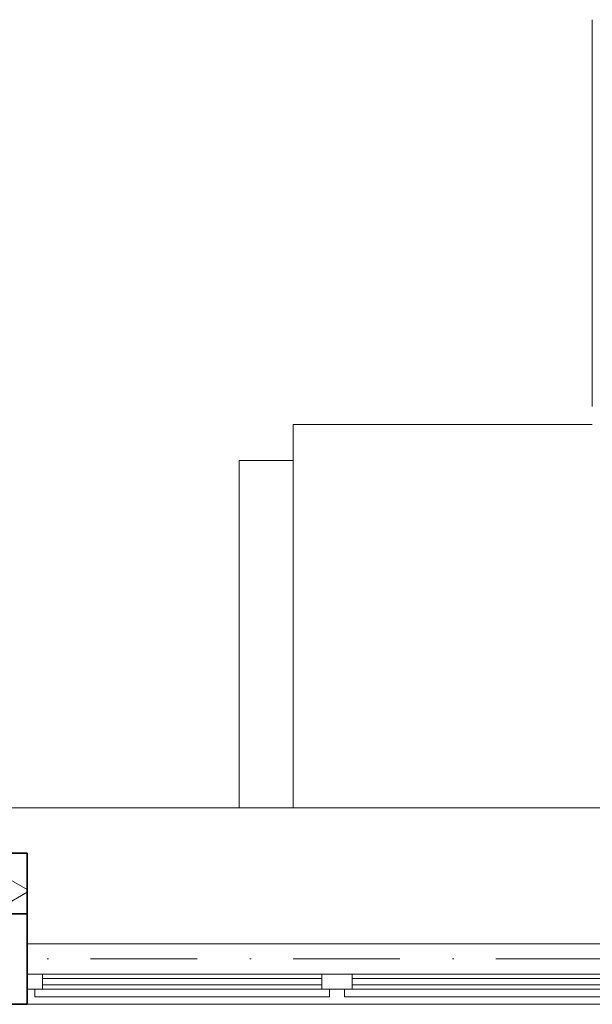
# Model space of a CAD drawing. Header units: millimetres. Extents: x -8078 to 241103, y -4319 to 602442.
# Tile 19 of 148: x 34715 to 36610, y 259712 to 262971. Entities that reach past the tile are written whole.
import ezdxf

# ---------------------------------------------------------------- set-up
doc = ezdxf.new("R2010")
doc.units = ezdxf.units.MM
doc.header["$MEASUREMENT"] = 0
doc.set_wipeout_variables(frame=1)
doc.linetypes.add('Kropki i Kreski', pattern=[6.702778, 3.527778, -1.763889, 0, -1.411111])
doc.linetypes.add('Wipeout_Contour', pattern=[1000, 0, -1000])
for name, color, linetype in [('#podkład', 252, 'Continuous'), ('- A - ocieplenie', 7, 'Continuous'), ('Konstrukcja - Siatka mod', 7, 'Continuous'), ('Konstrukcja - Ściany zewnętrzne', 7, 'Continuous')]:
    doc.layers.add(name, color=color, linetype=linetype)

# ---------------------------------------------------------------- blocks, each defined once
blk = doc.blocks.new('qqe433333')
at = {"color": 252, "linetype": 'Continuous', "lineweight": 13, "ltscale": 100}
blk.add_line((-2782.6, 684429.1), (-2782.6, 683149.1), dxfattribs=at)
at = {"layer": 'Konstrukcja - Siatka mod', "color": 252, "linetype": 'Kropki i Kreski', "lineweight": 13, "ltscale": 100}
blk.add_line((-21202.6, 681319.5), (2797.4, 681319.5), dxfattribs=at)
at = {"layer": 'Konstrukcja - Ściany zewnętrzne', "color": 252, "linetype": 'Continuous', "lineweight": 35, "ltscale": 100}
blk.add_line((-4702.6, 681169.5), (-4652.6, 681169.5), dxfattribs=at)
at = {"layer": 'Konstrukcja - Ściany zewnętrzne', "color": 252, "linetype": 'Continuous', "lineweight": 20, "ltscale": 100}
blk.add_line((-1702.6, 681169.5), (-4652.6, 681169.5), dxfattribs=at)
at = {"color": 252, "linetype": 'Wipeout_Contour', "lineweight": 0, "ltscale": 1881781.322112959}
blk.add_wipeout([(-1702.6, 681669.5), (-1702.6, 681819.5), (-4788.2, 681819.5), (-4792.6, 681669.5)], dxfattribs=at).dxf.layer = '- A - ocieplenie'
at = {"color": 252, "linetype": 'Wipeout_Contour', "lineweight": 0, "ltscale": 1884734.611079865}
blk.add_wipeout([(-3677.6, 681219.5), (-3677.6, 681269.5), (-4602.6, 681269.5), (-4602.6, 681219.5)], dxfattribs=at).dxf.layer = 'Konstrukcja - Ściany zewnętrzne'
at = {"color": 252, "linetype": 'Wipeout_Contour', "lineweight": 0, "ltscale": 1879025.262328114}
blk.add_wipeout([(-1752.6, 681219.5), (-1752.6, 681269.5), (-3577.6, 681269.5), (-3577.6, 681219.5)], dxfattribs=at).dxf.layer = 'Konstrukcja - Ściany zewnętrzne'
at = {"layer": 'Konstrukcja - Ściany zewnętrzne', "color": 252, "linetype": 'Continuous', "lineweight": 20, "ltscale": 100}
blk.add_line((-3951, 682969.5), (-3951, 681819.5), dxfattribs=at)
at = {"layer": 'Konstrukcja - Ściany zewnętrzne', "color": 252, "linetype": 'Continuous', "lineweight": 13, "ltscale": 100}
for p, q in [((-4652.6, 681269.5), (-4602.6, 681269.5)), ((-3677.6, 681269.5), (-4602.6, 681269.5)), ((-3677.6, 681269.5), (-3577.6, 681269.5)), ((-1752.6, 681269.5), (-3577.6, 681269.5)), ((-3677.6, 681254.5), (-4602.6, 681254.5)), ((-1752.6, 681254.5), (-3577.6, 681254.5))]:
    blk.add_line(p, q, dxfattribs=at)
at = {"color": 252, "linetype": 'Wipeout_Contour', "lineweight": 0, "ltscale": 2819164.285012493}
blk.add_wipeout([(-1727.6, 681469.5), (-1727.6, 681499.5), (-1702.6, 681499.5), (-1702.6, 681669.5), (-4652.6, 681669.5), (-4652.6, 681469.5)], dxfattribs=at).dxf.layer = '- A - ocieplenie'
at = {"color": 252, "linetype": 'Wipeout_Contour', "lineweight": 0, "ltscale": 1884696.858853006}
blk.add_wipeout([(-3702.6, 681194.5), (-3702.6, 681219.5), (-4577.6, 681219.5), (-4577.6, 681194.5)], dxfattribs=at).dxf.layer = 'Konstrukcja - Ściany zewnętrzne'
at = {"color": 252, "linetype": 'Wipeout_Contour', "lineweight": 0, "ltscale": 1878987.389161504}
blk.add_wipeout([(-1777.6, 681194.5), (-1777.6, 681219.5), (-3552.6, 681219.5), (-3552.6, 681194.5)], dxfattribs=at).dxf.layer = 'Konstrukcja - Ściany zewnętrzne'
at = {"layer": '- A - ocieplenie', "linetype": 'Continuous', "lineweight": 15}
h = blk.add_hatch(dxfattribs=at)
h.set_pattern_fill('Izolacja_miękka_0008', color=252, angle=90, style=0, pattern_type=2)
h.set_pattern_definition([(150, (-1702.6, 957497.23), (-75, -129.90381), []), (210, (-1702.6, 957497.23), (-75, 129.90381), [])])
h.paths.add_polyline_path([(-4802.6, 681469.5), (-4652.6, 681469.5), (-4652.6, 681669.5), (-4802.6, 681669.5)])
at = {"layer": '- A - ocieplenie', "color": 252, "linetype": 'Continuous', "lineweight": 35, "ltscale": 100}
blk.add_line((-4802.6, 681669.5), (-4652.6, 681669.5), dxfattribs=at)
at = {"color": 252, "linetype": 'Wipeout_Contour', "lineweight": 0, "ltscale": 2358112.212980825}
blk.add_wipeout([(-4627.6, 681194.5), (-4577.6, 681194.5), (-4577.6, 681219.5), (-4602.6, 681219.5), (-4627.6, 681219.5)], dxfattribs=at).dxf.layer = 'Konstrukcja - Ściany zewnętrzne'
at = {"color": 252, "linetype": 'Wipeout_Contour', "lineweight": 0, "ltscale": 2353635.988872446}
blk.add_wipeout([(-3702.6, 681194.5), (-3652.6, 681194.5), (-3652.6, 681219.5), (-3677.6, 681219.5), (-3702.6, 681219.5)], dxfattribs=at).dxf.layer = 'Konstrukcja - Ściany zewnętrzne'
at = {"color": 252, "linetype": 'Wipeout_Contour', "lineweight": 0, "ltscale": 2353152.107240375}
blk.add_wipeout([(-3602.6, 681194.5), (-3552.6, 681194.5), (-3552.6, 681219.5), (-3577.6, 681219.5), (-3602.6, 681219.5)], dxfattribs=at).dxf.layer = 'Konstrukcja - Ściany zewnętrzne'
at = {"layer": 'Konstrukcja - Ściany zewnętrzne', "color": 252, "linetype": 'Continuous', "lineweight": 13, "ltscale": 100}
for p, q in [((-4602.6, 681269.5), (-4602.6, 681219.5)), ((-3677.6, 681269.5), (-3677.6, 681219.5)), ((-3577.6, 681269.5), (-3577.6, 681219.5)), ((-4602.6, 681234.5), (-3677.6, 681234.5)), ((-3577.6, 681234.5), (-1752.6, 681234.5)), ((-4652.6, 681219.5), (-4602.6, 681219.5)), ((-4627.6, 681219.5), (-4627.6, 681194.5)), ((-4577.6, 681194.5), (-4627.6, 681194.5)), ((-3677.6, 681219.5), (-4602.6, 681219.5)), ((-3702.6, 681194.5), (-4577.6, 681194.5)), ((-3652.6, 681194.5), (-3702.6, 681194.5)), ((-3677.6, 681219.5), (-3577.6, 681219.5)), ((-3652.6, 681219.5), (-3652.6, 681194.5)), ((-3602.6, 681219.5), (-3602.6, 681194.5)), ((-3552.6, 681194.5), (-3602.6, 681194.5)), ((-1752.6, 681219.5), (-3577.6, 681219.5)), ((-1777.6, 681194.5), (-3552.6, 681194.5))]:
    blk.add_line(p, q, dxfattribs=at)
at = {"color": 252, "linetype": 'Wipeout_Contour', "lineweight": 0, "ltscale": 1881234.283052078}
blk.add_wipeout([(-1727.6, 681369.4), (-1727.6, 681469.5), (-4652.6, 681469.5), (-4652.6, 681369.4)], dxfattribs=at).dxf.layer = '- A - ocieplenie'
at = {"layer": '- A - ocieplenie', "color": 252, "linetype": 'Continuous', "lineweight": 35, "ltscale": 100}
blk.add_line((-4652.6, 681669.5), (-4652.6, 681469.5), dxfattribs=at)
at = {"layer": '- A - ocieplenie', "color": 252, "linetype": 'Continuous', "lineweight": 20, "ltscale": 100}
blk.add_line((-4652.6, 681369.4), (-1727.6, 681369.4), dxfattribs=at)
at = {"layer": 'Konstrukcja - Ściany zewnętrzne', "color": 252, "linetype": 'Continuous', "lineweight": 35, "ltscale": 100}
blk.add_line((-4802.6, 681469.5), (-4652.6, 681469.5), dxfattribs=at)
at = {"layer": 'Konstrukcja - Ściany zewnętrzne', "color": 252, "linetype": 'Continuous', "lineweight": 35, "ltscale": 100, "flags": 128}
blk.add_lwpolyline([(-4652.6, 681469.5), (-4652.6, 681269.5), (-4652.6, 681219.5), (-4652.6, 681169.5)], dxfattribs=at)
at = {"color": 252, "linetype": 'Wipeout_Contour', "lineweight": 0, "ltscale": 2818197.957006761}
blk.add_wipeout([(-1702.6, 681469.5), (-1682.6, 681469.5), (-1682.6, 682969.5), (-3772.6, 682969.5), (-3772.6, 681819.5), (-1702.6, 681819.5)], dxfattribs=at).dxf.layer = '- A - ocieplenie'
at = {"layer": '- A - ocieplenie', "color": 252, "linetype": 'Continuous', "lineweight": 20, "ltscale": 100}
blk.add_line((-4788.2, 681819.5), (-1702.6, 681819.5), dxfattribs=at)
at = {"color": 252, "linetype": 'Wipeout_Contour', "lineweight": 0, "ltscale": 6115925.88415517}
blk.add_wipeout([(-3772.6, 683089.5), (-3772.6, 682969.5), (-2762.6, 682969.5), (-2766.1, 682969.8), (-2769.4, 682970.7), (-2772.6, 682972.2), (-2775.5, 682974.2), (-2777.9, 682976.6), (-2779.9, 682979.5), (-2781.4, 682982.7), (-2782.3, 682986), (-2782.6, 682989.5), (-2782.6, 683089.5)], dxfattribs=at).dxf.layer = '- A - ocieplenie'
at = {"layer": '- A - ocieplenie', "color": 252, "linetype": 'Continuous', "lineweight": 20, "ltscale": 100}
for p, q in [((-3772.6, 682969.5), (-3772.6, 683089.5)), ((-3772.6, 683089.5), (-2782.6, 683089.5)), ((-3772.6, 681819.5), (-3772.6, 682969.5))]:
    blk.add_line(p, q, dxfattribs=at)
at = {"layer": 'Konstrukcja - Ściany zewnętrzne', "color": 252, "linetype": 'Continuous', "lineweight": 20, "ltscale": 100}
blk.add_line((-3772.6, 682969.5), (-3951, 682969.5), dxfattribs=at)

msp = doc.modelspace()

# ---------------------------------------------------------------- block references
at = {"layer": '#podkład'}
msp.add_blockref('qqe433333', (39392.7, -421457.7), dxfattribs=at)

doc.saveas('drawing.dxf')
